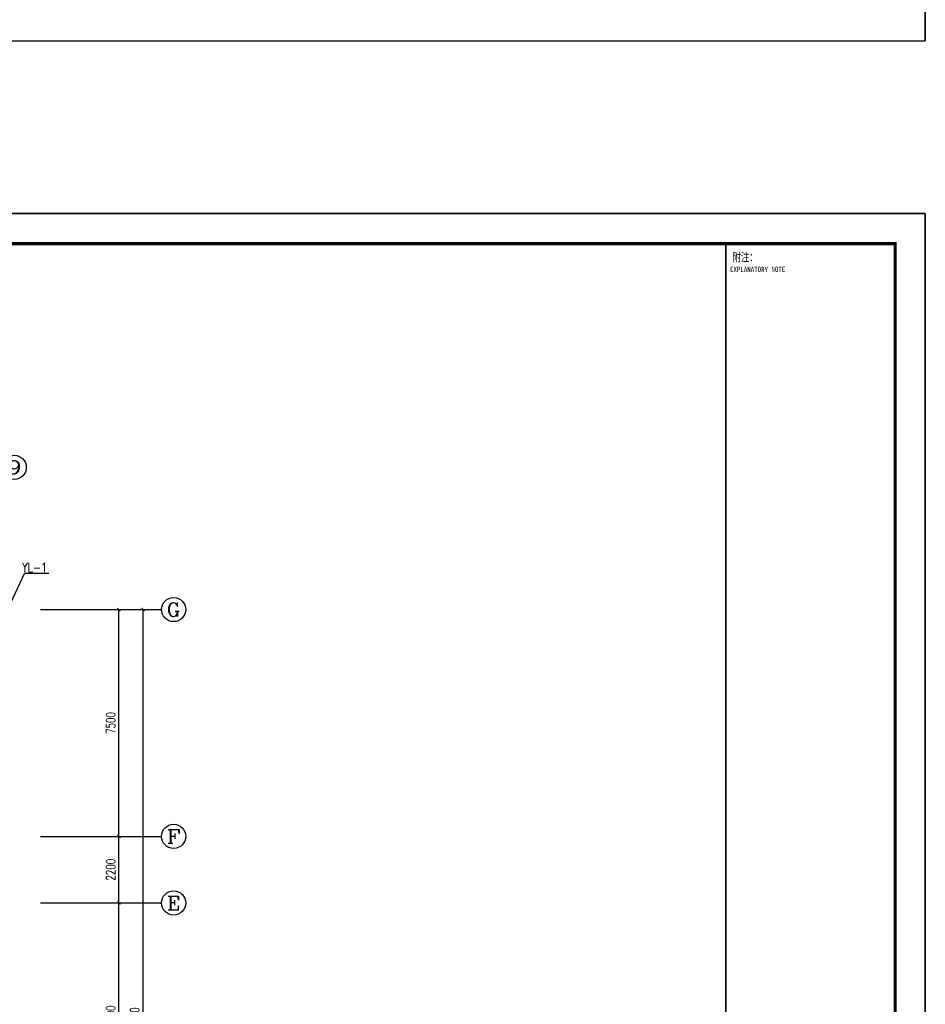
# Model space of a CAD drawing. Extents: x 687841 to 771941, y 252015 to 732780.
# Tile 36 of 98: x 741979 to 771941, y 415483 to 448037. Entities that reach past the tile are written whole.
import ezdxf
from ezdxf.enums import TextEntityAlignment as Align

# ---------------------------------------------------------------- set-up
doc = ezdxf.new("R2010")
doc.units = 0
doc.header["$LTSCALE"] = 1000
doc.header["$MEASUREMENT"] = 0
doc.layers.get('0').update_dxf_attribs({"linetype": 'CONTINUOUS'})
doc.layers.get('Defpoints').update_dxf_attribs({"linetype": 'CONTINUOUS'})
for name, color, linetype in [('AXIS', 3, 'CONTINUOUS'), ('AXIS_TEXT', 7, 'CONTINUOUS'), ('DIM_雨水', 3, 'CONTINUOUS'), ('PUB_TITLE', 4, 'CONTINUOUS'), ('TK', 7, 'CONTINUOUS')]:
    doc.layers.add(name, color=color, linetype=linetype)
doc.styles.add('_TCH_AXIS', font='COMPLEX', dxfattribs={"bigfont": 'GBCBIG'})
doc.styles.add('_TCH_DIM_T3', font='SIMPLEX', dxfattribs={"width": 0.705882, "bigfont": 'GBCBIG'})
doc.styles.add('_TWT_PIPEDN', font='SIMPLEX', dxfattribs={"width": 0.8, "height": 3.5, "bigfont": 'HZTXT'})
doc.styles.add('COMPLEX', font='COMPLEX')
doc.styles.add('TKHZ1', font='txt', dxfattribs={"width": 0.8})
doc.dimstyles.new('_TCH_ARCH&&100', dxfattribs={"dimtxt": 297.5, "dimasz": 100, "dimexe": 250, "dimexo": 300, "dimgap": 126.25, "dimtad": 1, "dimdec": 0, "dimzin": 0, "dimdsep": 46, "dimtxsty": '_TCH_DIM_T3', "dimblk": 'ARCHTICK', "dimcen": 0.09, "dimclrt": 7, "dimazin": 2, "dimtfac": 1, "dimtdec": 0, "dimtix": 1, "dimtmove": 2, "dimatfit": 3, "dimldrblk": 'ARCHTICK', "dimfxl": 1, "dimtolj": 1, "dimtzin": 0, "dimarcsym": 0})

# ---------------------------------------------------------------- blocks, each defined once
blk = doc.blocks.new('_ArchTick')
at = {"color": 0, "linetype": 'ByBlock', "const_width": 0.4}
blk.add_lwpolyline([(-0.5, -0.5), (0.5, 0.5)], dxfattribs=at)
blk = doc.blocks.new('*D102')
at = {"layer": 'AXIS', "color": 0, "lineweight": -2}
for p, q in [((743062, 418835), (745512, 418835)), ((745262, 411335), (745262, 418835)), ((743062, 411335), (745512, 411335))]:
    blk.add_line(p, q, dxfattribs=at)
at = {"layer": 'Defpoints', "color": 0}
for p in [(742762, 418835), (745262, 418835), (742762, 411335)]:
    blk.add_point(p, dxfattribs=at)
at = {"layer": 'AXIS', "color": 0, "lineweight": -2, "xscale": 100, "yscale": 100, "zscale": 100}
for p, rotation in [((745262, 418835), 90), ((745262, 411335), 270)]:
    blk.add_blockref('_ArchTick', p, dxfattribs=dict(at, rotation=rotation))
at = {"layer": 'AXIS', "color": 7, "insert": (744987, 415085), "char_height": 297.5, "attachment_point": 5, "rotation": 90, "style": '_TCH_DIM_T3'}
blk.add_mtext('\\A1;7500', dxfattribs=at)
blk = doc.blocks.new('*D103')
at = {"layer": 'AXIS', "color": 0, "lineweight": -2}
for p, q in [((743062, 421035), (745512, 421035)), ((745262, 418835), (745262, 421035)), ((743062, 418835), (745512, 418835))]:
    blk.add_line(p, q, dxfattribs=at)
at = {"layer": 'Defpoints', "color": 0}
for p in [(742762, 421035), (745262, 421035), (742762, 418835)]:
    blk.add_point(p, dxfattribs=at)
at = {"layer": 'AXIS', "color": 0, "lineweight": -2, "xscale": 100, "yscale": 100, "zscale": 100}
for p, rotation in [((745262, 421035), 90), ((745262, 418835), 270)]:
    blk.add_blockref('_ArchTick', p, dxfattribs=dict(at, rotation=rotation))
at = {"layer": 'AXIS', "color": 7, "insert": (744987, 419935), "char_height": 297.5, "attachment_point": 5, "rotation": 90, "style": '_TCH_DIM_T3'}
blk.add_mtext('\\A1;2200', dxfattribs=at)
blk = doc.blocks.new('*D104')
at = {"layer": 'AXIS', "color": 0, "lineweight": -2}
for p, q in [((743062, 428535), (745512, 428535)), ((745262, 421035), (745262, 428535)), ((743062, 421035), (745512, 421035))]:
    blk.add_line(p, q, dxfattribs=at)
at = {"layer": 'Defpoints', "color": 0}
for p in [(742762, 428535), (745262, 428535), (742762, 421035)]:
    blk.add_point(p, dxfattribs=at)
at = {"layer": 'AXIS', "color": 0, "lineweight": -2, "xscale": 100, "yscale": 100, "zscale": 100}
for p, rotation in [((745262, 428535), 90), ((745262, 421035), 270)]:
    blk.add_blockref('_ArchTick', p, dxfattribs=dict(at, rotation=rotation))
at = {"layer": 'AXIS', "color": 7, "insert": (744987, 424785), "char_height": 297.5, "attachment_point": 5, "rotation": 90, "style": '_TCH_DIM_T3'}
blk.add_mtext('\\A1;7500', dxfattribs=at)
blk = doc.blocks.new('*D105')
at = {"layer": 'AXIS', "color": 0, "lineweight": -2}
for p, q in [((743062, 428535), (746312, 428535)), ((746062, 401335), (746062, 428535)), ((743062, 401335), (746312, 401335))]:
    blk.add_line(p, q, dxfattribs=at)
at = {"layer": 'Defpoints', "color": 0}
for p in [(742762, 428535), (746062, 428535), (742762, 401335)]:
    blk.add_point(p, dxfattribs=at)
at = {"layer": 'AXIS', "color": 0, "lineweight": -2, "xscale": 100, "yscale": 100, "zscale": 100}
for p, rotation in [((746062, 428535), 90), ((746062, 401335), 270)]:
    blk.add_blockref('_ArchTick', p, dxfattribs=dict(at, rotation=rotation))
at = {"layer": 'AXIS', "color": 7, "insert": (745787, 414935), "char_height": 297.5, "attachment_point": 5, "rotation": 90, "style": '_TCH_DIM_T3'}
blk.add_mtext('\\A1;27200', dxfattribs=at)
blk = doc.blocks.new('_AXISO')
blk.add_circle((0, 0), 0.5)
at = {"layer": 'AXIS_TEXT', "style": 'COMPLEX', "width": 1.041667}
blk.add_attdef('A', text='', height=0.56, dxfattribs=at).set_placement((-0.25, -0.28), (0.25, -0.28), align=Align.FIT)
blk = doc.blocks.new('wrtgtg')
at = {"color": 4}
blk.add_line((7804, -4841), (7804, 52559), dxfattribs=at)
at = {"layer": 'PUB_TITLE'}
for p, q in [((-75296, 53559), (8804, 53559)), ((8804, 53559), (8804, -5841)), ((2204, 52559), (7804, 52559)), ((2204, 52559), (7804, 52559)), ((7804, -4841), (7804, 52559))]:
    blk.add_line(p, q, dxfattribs=at)
blk.add_lwpolyline([(-75296, -5841), (8804, -5841), (8804, 53559), (-75296, 53559)], close=True, dxfattribs=at)
at = {"layer": 'PUB_TITLE', "const_width": 100}
blk.add_lwpolyline([(-72796, -4841), (7804, -4841), (7804, 52559), (-72796, 52559)], close=True, dxfattribs=at)
at = {"layer": 'PUB_TITLE', "const_width": 50}
blk.add_lwpolyline([(2204, -4841), (2204, 52559)], dxfattribs=at)
at = {"layer": 'TK', "style": 'TKHZ1', "width": 0.7}
blk.add_text('附注：', height=280, dxfattribs=at).set_placement((2431, 51973))
at = {"layer": 'TK', "style": 'TKHZ1', "width": 0.8}
blk.add_text('EXPLANATORY NOTE', height=175, dxfattribs=at).set_placement((3257, 51710), align=Align.MIDDLE)

msp = doc.modelspace()

# ---------------------------------------------------------------- linework, layer by layer
at = {"layer": 'AXIS'}
for p, q in [((742671.1, 428534.7), (746671.1, 428534.7)), ((742671.1, 421034.7), (746671.1, 421034.7)), ((742671.1, 418834.7), (746671.1, 418834.7))]:
    msp.add_line(p, q, dxfattribs=at)
at = {"layer": 'DIM_雨水', "color": 6}
for p in [(741679.3, 428731.8), (742938.1, 429730.3), (742938.1, 429730.3)]:
    msp.add_line(p, (742138.1, 429730.3), dxfattribs=at)

# ---------------------------------------------------------------- block references
for p in [(763136.5, 453182), (763136.5, 388073.4)]:
    msp.add_blockref('wrtgtg', p)
at = {"layer": 'AXIS'}
ref = msp.add_blockref('_AXISO', (741798.6, 433235.8), dxfattribs=dict(at, xscale=800, yscale=800, zscale=800))
ref.add_attrib('A', '9', dxfattribs={"layer": 'AXIS_TEXT', "height": 452.5, "style": '_TCH_AXIS', "width": 1.5}).set_placement((741572.3, 433009.5), (742024.9, 433009.5), align=Align.FIT)
ref = msp.add_blockref('_AXISO', (747071.1, 428534.7), dxfattribs=dict(at, xscale=800, yscale=800, zscale=800))
ref.add_attrib('A', 'G', dxfattribs={"layer": 'AXIS_TEXT', "height": 452.5, "style": '_TCH_AXIS', "width": 1.166667}).set_placement((746844.8, 428308.5), (747297.3, 428308.5), align=Align.FIT)
ref = msp.add_blockref('_AXISO', (747071.1, 421034.7), dxfattribs=dict(at, xscale=800, yscale=800, zscale=800))
ref.add_attrib('A', 'F', dxfattribs={"layer": 'AXIS_TEXT', "height": 452.5, "style": '_TCH_AXIS', "width": 1.3125}).set_placement((746844.8, 420808.5), (747297.3, 420808.5), align=Align.FIT)
ref = msp.add_blockref('_AXISO', (747071.1, 418834.7), dxfattribs=dict(at, xscale=800, yscale=800, zscale=800))
ref.add_attrib('A', 'E', dxfattribs={"layer": 'AXIS_TEXT', "height": 452.5, "style": '_TCH_AXIS', "width": 1.3125}).set_placement((746844.8, 418608.5), (747297.3, 418608.5), align=Align.FIT)

# ---------------------------------------------------------------- texts
at = {"layer": 'DIM_雨水', "color": 6, "style": '_TWT_PIPEDN', "width": 0.8}
msp.add_text('YL-1', height=300, dxfattribs=at).set_placement((742059.1, 429775.6))

# ---------------------------------------------------------------- dimensions: what is measured, and where the dimension line sits
at = {"layer": 'AXIS'}
for p1, p2, distance, picture, middle in [((742761.5, 421034.7), (742761.5, 428534.7), -2500, '*D104', (744986.5, 424784.7)), ((742761.5, 401334.7), (742761.5, 428534.7), -3300, '*D105', (745786.5, 414934.7)), ((742761.5, 418834.7), (742761.5, 421034.7), -2500, '*D103', (744986.5, 419934.7)), ((742761.5, 411334.7), (742761.5, 418834.7), -2500, '*D102', (744986.5, 415084.7))]:
    dim = msp.add_aligned_dim(p1=p1, p2=p2, distance=distance, dimstyle='_TCH_ARCH&&100', dxfattribs=at)
    dim.commit()
    dim.dimension.update_dxf_attribs({"geometry": picture, "text_midpoint": middle})

doc.saveas('drawing.dxf')
